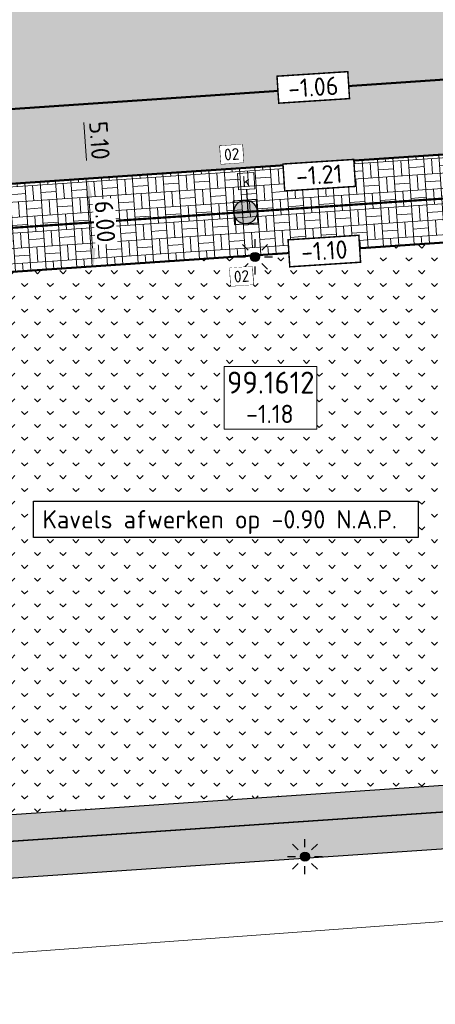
# Model space of a CAD drawing. Header units: metres. Extents: x 240159 to 241664, y 578380 to 583939.
# Tile 34 of 71: x 240556 to 240584, y 583537 to 583604. Entities that reach past the tile are written whole.
import ezdxf
from ezdxf.enums import TextEntityAlignment as Align

# ---------------------------------------------------------------- set-up
doc = ezdxf.new("R2010")
doc.units = ezdxf.units.M
doc.set_wipeout_variables(frame=1)
doc.linetypes.add('RI-HWA_HUISAANSLUITING', pattern=[4.8, 3, -1.8])
for name, color, linetype, lineweight in [('08 DO Civiel - nieuwe persleiding 160', 96, 'NPERS', 30), ('N-AL-HOOGTELABEL-S', 7, 'Continuous', 13), ('N-GV-GR-BOLLEN-A', 92, 'Continuous', 9), ('N-WE-IE-MEUBILAIR_WEGMEUBILAIR_LICHTMAST_MET_PASTEGEL-S', 7, 'Continuous', 25), ('N-WE-KL-TRACE_WENSTRACE-A', 7, 'Continuous', 25), ('N-WE-VH-KANTOPSLUITING_BANDNUMMER-S', 7, 'Continuous', 13), ('N-WE-VH-KANTVERHARDING-GD', 4, 'Continuous', 50), ('N-WE-VH-VERHARDING_ASFALT_DEKLAAG-A', 252, 'Continuous', 18), ('N-WE-VH-VERHARDING_BETONSTRAATSTEEN_KEIFORMAAT_GRIJS-A', 251, 'Continuous', 9), ('N-WE-VH-VERHARDING_HALFVERHARDING-A', 234, 'Continuous', 9), ('X-XX-AL-REFERENTIE-M', 7, 'Continuous', 18), ('X-XX-AL-VERWIJZING-T25', 7, 'Continuous', 25), ('X-XX-WE-KG-WERKGRENS-G', 10, 'XX-WERKGRENS_CIRCEL', 20)]:
    doc.layers.add(name, color=color, linetype=linetype, lineweight=lineweight)
for name, color, linetype, lineweight, true_color in [('N-WE-RI-HWA_HUISAANSLUITING_PVC_125-G', 150, 'RI-HWA_HUISAANSLUITING', 25, 0x007fff), ('N-WE-RI-HWA_KOLK-S', 150, 'Continuous', 25, 0x007fff), ('N-WE-RI-HWA_PUTNUMMER-S', 150, 'Continuous', 13, 0x007fff), ('N-WE-RI-HWA_RIOOLPUT-S', 150, 'Continuous', 13, 0x007fff), ('N-WE-RI-HWA_TRANSPORTLEIDING_BETON_500-G', 150, 'Continuous', 20, 0x007fff)]:
    doc.layers.add(name, color=color, linetype=linetype, lineweight=lineweight, true_color=true_color)
doc.styles.add('NLCS-ISO', font='NLCS-ISO.ttf')
doc.styles.add('NLCS-ISO-ANNOTATIEF-T25', font='NLCS-ISO.ttf', dxfattribs={"height": 2.5})
doc.styles.add('NLCS-ISO-M1000-T25', font='NLCS-ISO.ttf', dxfattribs={"height": 2.5})
doc.styles.add('Style-STANDARD', font='simplex.shx')
doc.linetypes.add('NPERS', pattern='A,0.5,-0.5,["+",Style-STANDARD,S=0.5,R=0,X=-0.1,Y=-0.2],-0.8', length=1.8)
doc.linetypes.add('XX-WERKGRENS_CIRCEL', pattern='A,10,-2.5,[69,NLCS.SHX,S=1,R=0,X=0,Y=0],-2.5', length=15)
doc.dimstyles.new('NLCS-ANNOTATIEF-T25-PIJL_L2_H1', dxfattribs={"dimtxt": 2.5, "dimasz": 2.5, "dimexe": 2, "dimexo": 2, "dimgap": 0.7, "dimtad": 1, "dimzin": 0, "dimdsep": 46, "dimtxsty": 'NLCS-ISO-ANNOTATIEF-T25', "dimcen": 0, "dimdle": 2, "dimclrd": 256, "dimclre": 256, "dimclrt": 256, "dimadec": 1, "dimazin": 0, "dimtfac": 1, "dimtdec": 3, "dimtofl": 0, "dimtmove": 0, "dimatfit": 3, "dimfxl": 2, "dimfxlon": 1, "dimtfillclr": 256, "dimtolj": 1, "dimtzin": 0, "dimlwd": -1, "dimlwe": -1, "dimarcsym": 0})
pattern_1 = [(45, (0, 0), (-0.5303300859, 0.5303300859), [0.5]), (135, (0, 0), (-0.5303300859, -0.5303300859), [0.5])]
pattern_2 = [(45, (0, 0), (-0.8749916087, 0.8749916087), [0.3, -0.937425]), (135, (0, 0), (-0.8749916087, -0.8749916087), [0.3, -0.937425])]

# ---------------------------------------------------------------- blocks, each defined once
blk = doc.blocks.new('*U52')
h = blk.add_hatch(color=256)
h.dxf.hatch_style = 1
h.paths.add_polyline_path([(-2, -0.14, 1), (2, 0.14, 1)])
at = {"lineweight": -3, "flags": 128}
blk.add_lwpolyline([(-1.86, -2.13), (2.13, -1.86), (1.86, 2.13), (-2.13, 1.86)], close=True, dxfattribs=at)
at = {"lineweight": -3}
blk.add_circle((0, 0), 2, dxfattribs=at)
blk = doc.blocks.new('SRI-PUTNUMMER-SO')
blk.add_wipeout([(-18.26, 4.25), (-5.56, 4.25), (-5.56, -4.29), (-18.26, -4.29)])
blk.add_lwpolyline([(-18.26, 4.25), (-5.56, 4.25), (-5.56, -4.29), (-18.26, -4.29)], close=True)
at = {"ltscale": 0.1, "style": 'NLCS-ISO'}
blk.add_attdef('PUTNR', text='', height=3.5, dxfattribs=at).set_placement((-11.88, 2.06), align=Align.MIDDLE_CENTER)
blk.add_attdef('PUTHGT_001', (-15.76, -3.47), '', height=2.5, dxfattribs=at)
blk = doc.blocks.new('N-SIE-WEG_LICHTMAST_SPOT-SO')
h = blk.add_hatch(color=256)
edge = h.paths.add_edge_path()
edge.add_arc((0, 0), 0.77, 0, 360)
for p, q in [((-2.12, 2.12), (-1.15, 1.15)), ((0, 1.62), (0, 3)), ((1.15, 1.15), (2.12, 2.12)), ((-3, 0), (-1.62, 0)), ((-2.12, -2.12), (-1.15, -1.15)), ((0, -3), (0, -1.62)), ((1.15, -1.15), (2.12, -2.12)), ((1.62, 0), (3, 0))]:
    blk.add_line(p, q)
blk.add_circle((0, 0), 0.77)
at = {"style": 'NLCS-ISO'}
blk.add_attdef('TYPE', text='', height=1.8, dxfattribs=at).set_placement((0, 3), align=Align.BOTTOM_CENTER)
blk = doc.blocks.new('N_lichtmast')
blk.add_blockref('N-SIE-WEG_LICHTMAST_SPOT-SO', (0, 0))
blk = doc.blocks.new('SRI-KOLK-SO')
at = {"color": 0, "linetype": 'ByBlock', "lineweight": 18}
blk.add_lwpolyline([(-1.125, -1.125), (1.125, -1.125), (1.125, 1.125), (-1.125, 1.125)], close=True, dxfattribs=at)
at = {"color": 0, "linetype": 'ByBlock', "lineweight": 18, "style": 'NLCS-ISO'}
blk.add_text('k', height=1.5, dxfattribs=at).set_placement((0, 0), align=Align.MIDDLE_CENTER)
blk = doc.blocks.new('SAL-HOOGTELABEL_AANLEG-SO')
blk.add_wipeout([(-4.84, 1.8), (4.85, 1.8), (4.85, -1.89), (-4.84, -1.89)])
at = {"const_width": 0.2}
blk.add_lwpolyline([(-4.84, 1.8), (4.85, 1.8), (4.85, -1.89), (-4.84, -1.89)], close=True, dxfattribs=at)
at = {"style": 'NLCS-ISO'}
blk.add_attdef('HOOGTE', text='', height=2, dxfattribs=at).set_placement((0, 0), align=Align.MIDDLE_CENTER)
blk = doc.blocks.new('*D229')
at = {"layer": 'Defpoints', "color": 0, "transparency": 16777216}
for p in [(240562.544, 583593.657), (240560.505, 583593.519), (240562.949, 583587.671)]:
    blk.add_point(p, dxfattribs=at)
at = {"layer": 'X-XX-AL-REFERENTIE-M', "transparency": 16777216}
for p, q in [((240561.503, 583593.587), (240559.507, 583593.452)), ((240560.826, 583588.78), (240560.589, 583592.272)), ((240561.908, 583587.601), (240559.913, 583587.465))]:
    blk.add_line(p, q, dxfattribs=at)
for points in [[(240560.797, 583592.286), (240560.381, 583592.258), (240560.505, 583593.519)], [(240561.034, 583588.794), (240560.618, 583588.766), (240560.911, 583587.533)]]:
    blk.add_solid(points, dxfattribs=at)
at = {"layer": 'X-XX-AL-REFERENTIE-M', "transparency": 16777216, "insert": (240561.68, 583590.592), "char_height": 1.25, "attachment_point": 5, "rotation": 273.87749, "style": 'NLCS-ISO-ANNOTATIEF-T25', "bg_fill": 3, "box_fill_scale": 1.1, "bg_fill_color": 256, "bg_fill_true_color": 13158600, "bg_fill_transparency": 0}
blk.add_mtext('\\A1;6.00', dxfattribs=at)
blk = doc.blocks.new('*D230')
at = {"layer": 'Defpoints', "color": 0, "transparency": 16777216}
for p in [(240560.16, 583598.608), (240560.16, 583598.608), (240562.544, 583593.657)]:
    blk.add_point(p, dxfattribs=at)
at = {"layer": 'X-XX-AL-REFERENTIE-M', "transparency": 16777216}
for p, q in [((240560.16, 583598.608), (240559.162, 583598.54)), ((240560.42, 583594.766), (240560.244, 583597.36)), ((240561.503, 583593.587), (240559.507, 583593.452))]:
    blk.add_line(p, q, dxfattribs=at)
for points in [[(240560.452, 583597.375), (240560.037, 583597.346), (240560.16, 583598.608)], [(240560.628, 583594.781), (240560.212, 583594.752), (240560.505, 583593.519)]]:
    blk.add_solid(points, dxfattribs=at)
at = {"layer": 'X-XX-AL-REFERENTIE-M', "transparency": 16777216, "insert": (240561.305, 583596.129), "char_height": 1.25, "attachment_point": 5, "rotation": 273.87749, "style": 'NLCS-ISO-ANNOTATIEF-T25'}
blk.add_mtext('\\A1;5.10', dxfattribs=at)
blk = doc.blocks.new('*U246')
blk.add_lwpolyline([(-1.54, 0.76), (-1.54, 3.24), (1.54, 3.24), (1.54, 0.76)], close=True)
blk.add_wipeout([(-1.54, 0.76), (-1.54, 3.24), (1.54, 3.24), (1.54, 0.76)])
at = {"ltscale": 0.1, "style": 'NLCS-ISO'}
blk.add_attdef('NR', text='', height=1.6, dxfattribs=at).set_placement((0, 2), align=Align.MIDDLE_CENTER)

msp = doc.modelspace()

# ---------------------------------------------------------------- hatches: boundary and pattern name
at = {"layer": 'N-GV-GR-BOLLEN-A'}
h = msp.add_hatch(dxfattribs=at)
h.set_pattern_fill('AGR-BOLLEN', color=256, scale=0.5, pattern_type=2)
h.set_pattern_definition(pattern_2)
h.paths.add_polyline_path([(240686.474, 583735.503), (240748.725, 583739.722, -0.460694), (240763.66, 583724.475), (240761.251, 583697.29, 0.066949), (240762.114, 583678.259), (240765.893, 583657.375, -0.027843), (240768.68, 583634.896), (240773.404, 583565.204), (240779.941, 583574.402), (240778.573, 583636.488), (240794.946, 583725.789), (240796.591, 583769.562), (240796.764, 583773.057), (240793.275, 583772.783, -0.084188), (240757.188, 583776.178), (240741.334, 583780.426, 0.228324), (240682.712, 583765.292, -0.000854), (240659.229, 583745.644, -0.22007), (240596.227, 583728.709), (240513.155, 583743.564, 0.594048), (240482.46, 583699.445), (240488.768, 583688.3), (240507.69, 583654.865, -0.173814), (240514.477, 583598.584, -0.118522), (240502.533, 583574.041), (240526.377, 583548.37), (240523.712, 583587.68, -0.057678), (240524.325, 583600.551), (240529.022, 583629.153, 0.12265), (240527.101, 583652.738), (240518.082, 583679.469, -0.491873), (240530.436, 583697.965), (240589.679, 583701.98, 0.267474), (240599.665, 583708.673, -0.267474), (240611.311, 583716.476), (240665.692, 583720.162, 0.292007), (240674.317, 583726.529, -0.292007)])
h = msp.add_hatch(dxfattribs=at)
h.set_pattern_fill('AGR-BOLLEN', color=256, scale=0.5, pattern_type=2)
h.set_pattern_definition(pattern_2)
h.paths.add_polyline_path([(240592.89, 583688.471, 0.395982), (240587.065, 583693.244), (240531.014, 583689.445, 0.491873), (240526.174, 583682.199), (240534.705, 583656.913, -0.136156), (240538.638, 583622.05), (240534.542, 583596.871), (240604.276, 583601.598)])
edge = h.paths.add_edge_path()
edge.add_line((240598.218, 583661.676), (240604.182, 583662.08))
edge.add_line((240604.182, 583662.08), (240600.557, 583690.991))
edge.add_arc((240594.644, 583690.249), 5.96, 7.14666, 39.83948)
edge.add_line((240599.22, 583694.067), (240591.854, 583693.568))
edge.add_arc((240587.437, 583687.756), 7.3, 7.46681, 52.7654, ccw=False)
edge.add_line((240594.675, 583688.705), (240598.218, 583661.676))
edge = h.paths.add_edge_path()
edge.add_line((240600.692, 583642.8), (240606.322, 583643.181))
edge.add_arc((240357.203, 583622.695), 249.96, 4.70113, 7.14666)
edge.add_line((240605.221, 583653.792), (240604.743, 583657.608))
edge.add_line((240604.743, 583657.608), (240598.804, 583657.205))
edge.add_line((240598.804, 583657.205), (240600.692, 583642.8))
h.paths.add_polyline_path([(240606.652, 583638.693), (240601.278, 583638.329), (240606.076, 583601.72), (240609.144, 583601.928)])
h = msp.add_hatch(dxfattribs=at)
h.set_pattern_fill('AGR-BOLLEN', color=256, scale=0.5, pattern_type=2)
h.set_pattern_definition(pattern_2)
h.paths.add_polyline_path([(240605.799, 583589.774), (240604.946, 583590.518), (240534.907, 583585.771), (240534.163, 583584.918), (240536.611, 583548.801), (240607.947, 583553.636), (240608.247, 583553.656)])
at = {"layer": 'N-WE-KL-TRACE_WENSTRACE-A', "transparency": 33554559}
h = msp.add_hatch(dxfattribs=at)
h.set_pattern_fill('AKL-TRACE', color=256, scale=0.5, pattern_type=2)
h.set_pattern_definition(pattern_1)
edge = h.paths.add_edge_path()
edge.add_arc((240587.437, 583687.756), 7.3, 7.46681, 93.87749)
edge.add_line((240586.943, 583695.04), (240530.892, 583691.24))
edge.add_arc((240531.386, 583683.957), 7.3, 93.87749, 198.64281)
edge.add_line((240524.469, 583681.624), (240533.016, 583656.288))
edge.add_arc((240473.846, 583632.393), 63.813, -9.06779, 21.99004, ccw=False)
edge.add_line((240536.861, 583622.336), (240531.893, 583591.795))
edge.add_line((240531.893, 583591.795), (240533.703, 583591.71))
edge.add_line((240533.703, 583591.71), (240538.638, 583622.05))
edge.add_arc((240473.846, 583632.393), 65.613, 350.92983, 381.9438)
edge.add_line((240534.705, 583656.913), (240526.174, 583682.199))
edge.add_arc((240531.386, 583683.957), 5.5, 93.87749, 198.64281, ccw=False)
edge.add_line((240531.014, 583689.445), (240587.065, 583693.244))
edge.add_arc((240587.437, 583687.756), 5.5, 7.46681, 93.87749, ccw=False)
edge.add_line((240592.89, 583688.471), (240605.769, 583590.208))
edge.add_line((240605.769, 583590.208), (240607.561, 583590.386))
edge.add_line((240607.561, 583590.386), (240594.675, 583688.705))
h = msp.add_hatch(dxfattribs=at)
h.set_pattern_fill('AKL-TRACE', color=256, scale=0.5, pattern_type=2)
h.set_pattern_definition(pattern_1)
h.paths.add_polyline_path([(240717.559, 583559.261), (240728.587, 583559.89), (240764.304, 583567.258), (240764.181, 583569.071), (240758.016, 583567.799), (240728.353, 583561.68), (240717.447, 583561.058), (240681.698, 583558.635), (240679.902, 583558.513), (240609.743, 583553.758), (240607.947, 583553.636), (240534.815, 583548.679), (240534.937, 583546.884)])
h = msp.add_hatch(dxfattribs=at)
h.set_pattern_fill('AKL-TRACE', color=256, scale=0.5, pattern_type=2)
h.set_pattern_definition(pattern_1)
edge = h.paths.add_edge_path()
edge.add_line((240534.57, 583544.353), (240717.74, 583556.768))
edge.add_arc((240751.814, 583054.046), 503.875, 89.01822, 93.87749, ccw=False)
edge.add_line((240760.447, 583557.847), (240759.92, 583560.356))
edge.add_arc((240751.814, 583054.046), 506.375, 89.08277, 93.87749)
edge.add_line((240717.571, 583559.262), (240530.269, 583546.567))
at = {"layer": 'N-WE-VH-VERHARDING_ASFALT_DEKLAAG-A'}
h = msp.add_hatch(dxfattribs=at)
h.set_pattern_fill('AVH-ASFALT', color=256, scale=0.5, pattern_type=2)
h.set_pattern_definition([(60, (0, 0), (-0.4330127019, 0.25), []), (120, (0, 0), (-0.4330127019, -0.25), [])])
edge = h.paths.add_edge_path()
edge.add_line((240767.256, 583566.003), (240762.614, 583634.485))
edge.add_arc((240565.606, 583621.132), 197.46, 3.87749, 10.25709)
edge.add_line((240759.91, 583656.293), (240756.131, 583677.176))
edge.add_arc((240832.432, 583690.983), 77.54, 174.93648, 190.25709, ccw=False)
edge.add_line((240755.195, 583697.827), (240757.603, 583725.012))
edge.add_arc((240749.675, 583725.714), 7.96, 354.93648, 453.87749)
edge.add_line((240749.136, 583733.656), (240686.885, 583729.437))
edge.add_arc((240687.423, 583721.495), 7.96, 93.87749, 186.28712)
edge.add_line((240679.511, 583720.623), (240682.9, 583689.861))
edge.add_arc((240481.578, 583667.681), 202.54, -2.56616, 6.28712, ccw=False)
edge.add_arc((240881.177, 583649.772), 197.46, 177.43384, 187.6032)
edge.add_line((240685.453, 583623.645), (240687.834, 583605.814))
edge.add_arc((240487.074, 583579.016), 202.54, 3.87749, 7.6032, ccw=False)
edge.add_line((240689.151, 583592.712), (240691.19, 583562.626))
edge.add_line((240691.19, 583562.626), (240686.121, 583562.282))
edge.add_line((240686.121, 583562.282), (240684.082, 583592.369))
edge.add_arc((240487.074, 583579.016), 197.46, 3.87749, 7.6032)
edge.add_line((240682.798, 583605.142), (240680.418, 583622.973))
edge.add_arc((240881.177, 583649.772), 202.54, 177.43384, 187.6032, ccw=False)
edge.add_arc((240481.578, 583667.681), 197.46, 357.43384, 366.28712)
edge.add_line((240677.851, 583689.305), (240675.678, 583709.023))
edge.add_arc((240669.754, 583708.37), 5.96, 6.28712, 93.87749)
edge.add_line((240669.351, 583714.316), (240611.722, 583710.41))
edge.add_arc((240612.26, 583702.469), 7.96, 93.87749, 187.14666)
edge.add_line((240604.362, 583701.478), (240610.262, 583654.424))
edge.add_arc((240357.203, 583622.695), 255.04, 3.87749, 7.14666, ccw=False)
edge.add_line((240611.659, 583639.942), (240617.242, 583557.574))
edge.add_line((240617.242, 583557.574), (240612.174, 583557.23))
edge.add_line((240612.174, 583557.23), (240606.591, 583639.598))
edge.add_arc((240357.203, 583622.695), 249.96, 3.87749, 7.14666)
edge.add_line((240605.221, 583653.792), (240600.557, 583690.991))
edge.add_arc((240594.644, 583690.249), 5.96, 7.14666, 93.87749)
edge.add_line((240594.24, 583696.196), (240530.847, 583691.899))
edge.add_arc((240531.386, 583683.957), 7.96, 93.87749, 198.64281)
edge.add_line((240523.843, 583681.413), (240532.861, 583654.682))
edge.add_arc((240480.709, 583637.087), 55.04, -9.32679, 18.64281, ccw=False)
edge.add_line((240535.022, 583628.167), (240530.324, 583599.566))
edge.add_arc((240579.624, 583591.469), 49.96, 170.67321, 183.87749)
edge.add_line((240529.778, 583588.091), (240532.319, 583550.603))
edge.add_line((240532.319, 583550.603), (240527.251, 583550.26))
edge.add_arc((240521.311, 583549.843), 5.954, -29.81241, 4.01067, ccw=False)
edge.add_line((240526.477, 583546.883), (240523.712, 583587.68))
edge.add_arc((240579.624, 583591.469), 56.04, 170.67321, 183.87749, ccw=False)
edge.add_line((240524.325, 583600.551), (240529.022, 583629.153))
edge.add_arc((240480.709, 583637.087), 48.96, 350.67321, 378.64281)
edge.add_line((240527.101, 583652.738), (240518.082, 583679.469))
edge.add_arc((240531.386, 583683.957), 14.04, 93.87749, 198.64281, ccw=False)
edge.add_line((240530.436, 583697.965), (240589.679, 583701.98))
edge.add_arc((240588.865, 583713.993), 12.04, 273.87749, 333.77597)
edge.add_arc((240612.26, 583702.469), 14.04, 93.87749, 153.77597, ccw=False)
edge.add_line((240611.311, 583716.476), (240665.692, 583720.162))
edge.add_arc((240665.019, 583730.1), 9.96, 273.87749, 338.99028)
edge.add_arc((240687.423, 583721.495), 14.04, 93.87749, 158.99028, ccw=False)
edge.add_line((240686.474, 583735.503), (240748.725, 583739.722))
edge.add_arc((240749.675, 583725.714), 14.04, -5.06352, 93.87749, ccw=False)
edge.add_line((240763.66, 583724.475), (240761.251, 583697.29))
edge.add_arc((240832.432, 583690.983), 71.46, 174.93648, 190.25709)
edge.add_line((240762.114, 583678.259), (240765.893, 583657.375))
edge.add_arc((240565.606, 583621.132), 203.54, 3.87749, 10.25709, ccw=False)
edge.add_line((240768.68, 583634.896), (240773.73, 583560.394))
edge.add_arc((240780.413, 583564.719), 7.96, 183.87749, 212.90677, ccw=False)
edge.add_line((240772.471, 583564.18), (240772.324, 583566.347))
edge.add_line((240772.324, 583566.347), (240767.256, 583566.003))
at = {"layer": 'N-WE-VH-VERHARDING_BETONSTRAATSTEEN_KEIFORMAAT_GRIJS-A'}
h = msp.add_hatch(dxfattribs=at)
h.set_pattern_fill('AVH-BSS_KEIFORMAAT_BLOK', color=256, scale=5, angle=363.87749, pattern_type=2)
h.set_pattern_definition([(3.87749384, (0, 0), (-0.071004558, 1.0475964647), []), (3.87749384, (-0.0355, 0.5238), (0.9765919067, 1.1186010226), [1.05, -1.05]), (93.87749384, (0, 0), (-1.0475964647, -0.071004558), []), (93.87749384, (-0.5238, -0.0355), (-1.1186010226, 0.9765919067), [1.05, -1.05])])
h.paths.add_polyline_path([(240604.946, 583590.518), (240610.23, 583585.904), (240609.154, 583601.788), (240604.541, 583596.504), (240601.298, 583596.284), (240576.355, 583594.594), (240564.882, 583593.816), (240539.939, 583592.125), (240535.279, 583591.809), (240530.012, 583597.352, 0.046461), (240529.778, 583588.091), (240530.294, 583580.486), (240534.907, 583585.771)])
at = {"layer": 'N-WE-VH-VERHARDING_HALFVERHARDING-A'}
h = msp.add_hatch(dxfattribs=at)
h.set_pattern_fill('AVH-HALFVERHARDING', color=256, scale=0.25, pattern_type=2)
h.set_pattern_definition([(50, (0, 0), (1.7931504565, -0.1568803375), [0.1875, -2.0625]), (355, (0, 0), (-0.346878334, 1.880480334), [0.15, -1.65]), (100.4514, (0.1494, -0.013), (1.4462734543, 1.723598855), [0.159350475, -1.75285528]), (46.1842, (0, 0.5), (2.6681026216, -0.413797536), [0.28125, -3.09375]), (96.6356, (0.2223, 0.4655), (2.336656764, 2.435294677), [0.23902572, -2.6292825]), (351.1842, (0, 0.5), (2.336654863, 2.435296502), [0.225, -2.475]), (21, (0.25, 0.375), (1.4922676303, -1.0065472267), [0.1875, -2.0625]), (326, (0.25, 0.375), (0.60828833, 1.8128751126), [0.15, -1.65]), (71.4514, (0.3744, 0.2911), (2.1005565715, 0.806326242), [0.159350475, -1.75285528]), (37.5, (0, 0), (0.0303996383, 0.8322346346), [0, -1.63, 0, -1.675, 0, -1.65625]), (7.5, (0, 0), (0.6576738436, 0.9860292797), [0, -0.955, 0, -1.5925, 0, -0.63125]), (327.5, (-0.5575, 0), (1.3345560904, -0.05638717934), [0, -0.625, 0, -1.95, 0, -2.5875]), (317.5, (-0.8075, 0), (1.4579654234, 0.2502624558), [0, -0.8125, 0, -1.295, 0, -1.8375])])
h.paths.add_polyline_path([(240601.053, 583601.379), (240539.494, 583597.207), (240539.839, 583592.119), (240539.939, 583592.125), (240564.882, 583593.816), (240576.355, 583594.594), (240601.298, 583596.284), (240601.398, 583596.291)])

# ---------------------------------------------------------------- linework, layer by layer
at = {"layer": '08 DO Civiel - nieuwe persleiding 160', "ltscale": 2, "flags": 128}
msp.add_lwpolyline([(240800.136, 583564.579), (240778.494, 583569.259), (240759.92, 583560.356), (240738.734, 583560.252), (240717.571, 583559.262), (240535.566, 583546.933)], dxfattribs=at)
at = {"layer": 'N-WE-KL-TRACE_WENSTRACE-A', "transparency": 33554559}
msp.add_lwpolyline([(240717.559, 583559.261), (240728.587, 583559.89), (240764.304, 583567.258), (240764.181, 583569.071), (240758.016, 583567.799), (240728.353, 583561.68), (240717.447, 583561.058), (240681.698, 583558.635), (240679.902, 583558.513), (240609.743, 583553.758), (240607.947, 583553.636), (240534.815, 583548.679), (240534.937, 583546.884)], close=True, dxfattribs=at)
msp.add_lwpolyline([(240534.57, 583544.353), (240717.74, 583556.768, -0.021206), (240760.447, 583557.847), (240759.92, 583560.356, 0.020924), (240717.571, 583559.262), (240530.269, 583546.567)], format="xyb", close=True, dxfattribs=at)
at = {"layer": 'N-WE-RI-HWA_HUISAANSLUITING_PVC_125-G'}
msp.add_line((240571.465, 583591.255), (240571.361, 583592.784), dxfattribs=at)
at = {"layer": 'N-WE-RI-HWA_TRANSPORTLEIDING_BETON_500-G', "const_width": 0.15, "flags": 128}
msp.add_lwpolyline([(240531.162, 583588.524), (240763.25, 583604.254)], dxfattribs=at)
at = {"layer": 'N-WE-VH-KANTVERHARDING-GD', "ltscale": 0.1}
msp.add_line((240530.715, 583596.612), (240609.144, 583601.928), dxfattribs=at)
msp.add_lwpolyline([(240530.012, 583597.352), (240535.279, 583591.809), (240539.939, 583592.125), (240564.882, 583593.816), (240576.355, 583594.594), (240601.298, 583596.284), (240604.541, 583596.504), (240609.154, 583601.788)], dxfattribs=at)
at = {"layer": 'N-WE-VH-KANTVERHARDING-GD', "ltscale": 0.1, "flags": 128}
msp.add_lwpolyline([(240610.23, 583585.904), (240604.946, 583590.518), (240534.907, 583585.771), (240530.294, 583580.486)], dxfattribs=at)
at = {"layer": 'X-XX-WE-KG-WERKGRENS-G', "flags": 128}
msp.add_lwpolyline([(240187.762, 583784.732), (240159.404, 583757.698), (240169.028, 583742.355), (240265.702, 583784.857), (240393.607, 583784.982), (240387.115, 583763.745), (240401.241, 583754.746), (240418.947, 583769.347), (240428.104, 583727.117), (240466.42, 583693.547), (240507.393, 583537.131), (240800.136, 583558.506), (240818.587, 583786.439), (240856.238, 583841.557), (240925.322, 583832.926), (240937.919, 583879.713), (241166.237, 583879.713), (241166.237, 583939.034), (240701.99, 583939.034), (240693.683, 583887.816), (240643.783, 583887.816), (240514.589, 583853.279), (240512.63, 583866.906), (240506.367, 583870.112), (240500.104, 583934.686), (240187.567, 583934.686)], close=True, dxfattribs=at)

# ---------------------------------------------------------------- block references
at = {"layer": 'N-WE-IE-MEUBILAIR_WEGMEUBILAIR_LICHTMAST_MET_PASTEGEL-S', "xscale": 0.4, "yscale": 0.4, "zscale": 0.4}
for p in [(240571.929, 583588.18), (240575.339, 583547.216)]:
    msp.add_blockref('N_lichtmast', p, dxfattribs=at)
at = {"layer": 'N-WE-RI-HWA_KOLK-S', "xscale": 0.5, "yscale": 0.5, "zscale": 0.5, "rotation": 3.877493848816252}
msp.add_blockref('SRI-KOLK-SO', (240571.323, 583593.345), dxfattribs=at)
at = {"layer": 'N-WE-RI-HWA_RIOOLPUT-S', "xscale": 0.4, "yscale": 0.4, "zscale": 0.4}
msp.add_blockref('*U52', (240571.282, 583591.243), dxfattribs=at)

# ---------------------------------------------------------------- next in the draw order: block references
at = {"layer": 'N-AL-HOOGTELABEL-S'}
ref = msp.add_blockref('SAL-HOOGTELABEL_AANLEG-SO', (240575.904, 583599.775), dxfattribs=dict(at, xscale=0.4999999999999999, yscale=0.4999999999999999, zscale=0.4999999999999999, rotation=3.700000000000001))
ref.add_attrib('HOOGTE', '-1.06', dxfattribs={"layer": '0', "height": 1.25, "rotation": 3.7, "style": 'NLCS-ISO-M1000-T25'}).set_placement((240575.904, 583599.775), align=Align.MIDDLE_CENTER)
ref = msp.add_blockref('SAL-HOOGTELABEL_AANLEG-SO', (240576.312, 583593.778), dxfattribs=dict(at, xscale=0.4999999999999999, yscale=0.4999999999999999, zscale=0.4999999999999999, rotation=3.700000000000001))
ref.add_attrib('HOOGTE', '-1.21', dxfattribs={"layer": '0', "height": 1.25, "rotation": 3.7, "style": 'NLCS-ISO-M1000-T25'}).set_placement((240576.312, 583593.778), align=Align.MIDDLE_CENTER)
ref = msp.add_blockref('SAL-HOOGTELABEL_AANLEG-SO', (240576.659, 583588.6), dxfattribs=dict(at, xscale=0.4999999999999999, yscale=0.4999999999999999, zscale=0.4999999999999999, rotation=3.700000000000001))
ref.add_attrib('HOOGTE', '-1.10', dxfattribs={"layer": '0', "height": 1.25, "rotation": 3.7, "style": 'NLCS-ISO-M1000-T25'}).set_placement((240576.659, 583588.6), align=Align.MIDDLE_CENTER)
at = {"layer": 'N-WE-RI-HWA_PUTNUMMER-S'}
ref = msp.add_blockref('SRI-PUTNUMMER-SO', (240578.943, 583578.563), dxfattribs=dict(at, xscale=0.5, yscale=0.5, zscale=0.5))
ref.add_attrib('PUTNR', '99.1612', dxfattribs={"layer": '0', "ltscale": 0.1, "height": 1.5, "style": 'NLCS-ISO'}).set_placement((240573.002, 583579.593), align=Align.MIDDLE_CENTER)
ref.add_attrib('PUTHGT_001', '-1.18', (240571.315, 583576.828), dxfattribs={"layer": '0', "ltscale": 0.1, "height": 1.25, "style": 'NLCS-ISO'})
at = {"layer": 'N-WE-VH-KANTOPSLUITING_BANDNUMMER-S', "xscale": 0.5, "yscale": 0.5, "zscale": 0.5, "rotation": 3.877493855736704}
for p in [(240570.406, 583594.19), (240571.076, 583585.854)]:
    msp.add_blockref('*U246', p, dxfattribs=at).add_auto_attribs({'NR': '02'})

# ---------------------------------------------------------------- next in the draw order: texts
at = {"layer": 'X-XX-AL-VERWIJZING-T25', "insert": (240557.412, 583570.878), "char_height": 1.25, "attachment_point": 1, "style": 'NLCS-ISO-ANNOTATIEF-T25', "bg_fill": 19, "box_fill_scale": 1.5, "bg_fill_color": 256, "bg_fill_transparency": 0}
msp.add_mtext_dynamic_manual_height_columns('Kavels afwerken op -0.90 N.A.P.', width=25.03189, gutter_width=6.25, heights=[0], dxfattribs=at)

# ---------------------------------------------------------------- next in the draw order: dimensions: what is measured, and where the dimension line sits
at = {"layer": 'X-XX-AL-REFERENTIE-M'}
dim = msp.add_aligned_dim(p1=(240562.949, 583587.671), p2=(240562.544, 583593.657), distance=2.044, dimstyle='NLCS-ANNOTATIEF-T25-PIJL_L2_H1', override={"dimtfill": 1}, dxfattribs=at)
dim.commit()
dim.dimension.update_dxf_attribs({"geometry": '*D229', "text_midpoint": (240561.68, 583590.592)})

# ---------------------------------------------------------------- next in the draw order: dimensions: what is measured, and where the dimension line sits
dim = msp.add_linear_dim(base=(240560.16, 583598.608), p1=(240562.544, 583593.657), p2=(240560.16, 583598.608), angle=273.87749, dimstyle='NLCS-ANNOTATIEF-T25-PIJL_L2_H1', dxfattribs=at)
dim.commit()
dim.dimension.update_dxf_attribs({"geometry": '*D230', "text_midpoint": (240561.305, 583596.129)})

doc.saveas('drawing.dxf')
